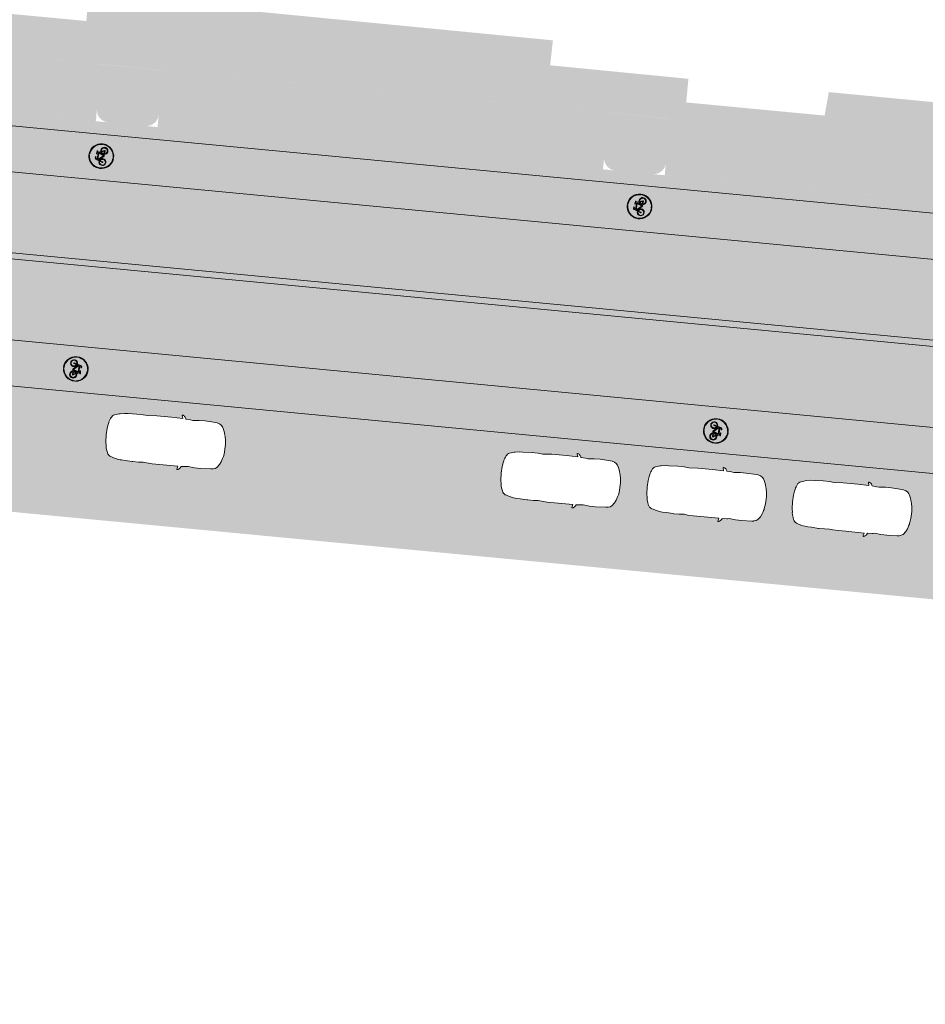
# Model space of a CAD drawing. Header units: metres. Extents: x -862 to 1262, y -354 to 644.
# Tile 33 of 256: x -392 to -356, y 381 to 421. Entities that reach past the tile are written whole.
import ezdxf

# ---------------------------------------------------------------- set-up
doc = ezdxf.new("R2010")
doc.units = ezdxf.units.M
doc.header["$LTSCALE"] = 0.5
doc.set_wipeout_variables(frame=1)
doc.layers.add('BPR_Verkehr_220520', color=7, linetype='Continuous')

# ---------------------------------------------------------------- blocks, each defined once
blk = doc.blocks.new('Fz_bmw_X5_2011_D-2')
at = {"color": 255, "linetype": 'Continuous', "lineweight": 5, "transparency": 33554687}
blk.add_wipeout([(2.186, -3.613), (2.164, -3.575), (2.126, -3.533), (2.095, -3.491), (2.069, -3.468), (2.043, -3.448), (2.016, -3.43), (1.989, -3.415), (1.962, -3.401), (1.934, -3.389), (1.918, -3.384), (1.895, -3.006), (1.888, -2.94), (1.866, -2.814), (1.92, -2.304), (1.925, -1.818), (1.882, -0.981), (1.865, -0.837), (1.859, -0.807), (1.807, -0.646), (1.72, -0.505), (1.466, -0.317), (1.229, -0.212), (1.098, -0.166), (0.947, -0.127), (0.848, -0.092), (0.776, -0.077), (0.588, -0.043), (0.395, -0.019), (0, 0), (-0.198, -0.005), (-0.395, -0.019), (-0.432, -0.023), (-0.587, -0.043), (-0.776, -0.077), (-0.848, -0.092), (-0.947, -0.127), (-1.098, -0.166), (-1.237, -0.213), (-1.466, -0.317), (-1.589, -0.386), (-1.72, -0.505), (-1.807, -0.646), (-1.864, -0.837), (-1.882, -0.981), (-1.925, -1.818), (-1.92, -2.304), (-1.866, -2.814), (-1.894, -3.006), (-1.915, -3.372), (-1.934, -3.389), (-1.989, -3.415), (-2.043, -3.448), (-2.069, -3.468), (-2.095, -3.491), (-2.119, -3.516), (-2.152, -3.561), (-2.175, -3.594), (-2.195, -3.643), (-2.197, -3.687), (-2.194, -3.704), (-2.177, -3.714), (-2.171, -3.713), (-1.927, -3.646), (-1.945, -4.544), (-1.937, -5.733), (-1.886, -6.457), (-1.915, -6.853), (-1.923, -7.351), (-1.884, -8.076), (-1.879, -8.345), (-1.812, -8.71), (-1.793, -8.789), (-1.682, -9.154), (-1.646, -9.225), (-1.585, -9.296), (-1.503, -9.358), (-1.449, -9.39), (-1.34, -9.442), (-1.242, -9.48), (-1.136, -9.514), (-1.021, -9.545), (-0.858, -9.571), (-0.542, -9.627), (0, -9.658), (0.543, -9.627), (0.859, -9.571), (0.871, -9.574), (0.876, -9.574), (0.888, -9.574), (0.894, -9.573), (0.901, -9.572), (1.022, -9.545), (1.05, -9.538), (1.242, -9.48), (1.399, -9.416), (1.503, -9.358), (1.585, -9.296), (1.646, -9.225), (1.666, -9.188), (1.682, -9.154), (1.7, -9.11), (1.738, -8.995), (1.794, -8.789), (1.813, -8.71), (1.864, -8.457), (1.879, -8.345), (1.884, -8.217), (1.894, -7.928), (1.923, -7.351), (1.924, -7.297), (1.915, -6.853), (1.886, -6.457), (1.918, -6.185), (1.938, -5.733), (1.934, -5.134), (1.925, -3.645), (2.171, -3.713), (2.196, -3.697), (2.198, -3.675), (2.197, -3.659)], dxfattribs=at)
at = {"color": 9, "linetype": 'Continuous', "lineweight": 5, "transparency": 33554687, "flags": 128}
blk.add_lwpolyline([(2.186, -3.613), (2.164, -3.575), (2.126, -3.533), (2.095, -3.491), (2.069, -3.468), (2.043, -3.448), (2.016, -3.43), (1.989, -3.415), (1.962, -3.401), (1.934, -3.389), (1.918, -3.384), (1.895, -3.006), (1.888, -2.94), (1.866, -2.814), (1.92, -2.304), (1.925, -1.818), (1.882, -0.981), (1.865, -0.837), (1.859, -0.807), (1.807, -0.646), (1.72, -0.505), (1.466, -0.317), (1.229, -0.212), (1.098, -0.166), (0.947, -0.127), (0.848, -0.092), (0.776, -0.077), (0.588, -0.043), (0.395, -0.019), (0, 0), (-0.198, -0.005), (-0.395, -0.019), (-0.432, -0.023), (-0.587, -0.043), (-0.776, -0.077), (-0.848, -0.092), (-0.947, -0.127), (-1.098, -0.166), (-1.237, -0.213), (-1.466, -0.317), (-1.589, -0.386), (-1.72, -0.505), (-1.807, -0.646), (-1.864, -0.837), (-1.882, -0.981), (-1.925, -1.818), (-1.92, -2.304), (-1.866, -2.814), (-1.894, -3.006), (-1.915, -3.372), (-1.934, -3.389), (-1.989, -3.415), (-2.043, -3.448), (-2.069, -3.468), (-2.095, -3.491), (-2.119, -3.516), (-2.152, -3.561), (-2.175, -3.594), (-2.195, -3.643), (-2.197, -3.687), (-2.194, -3.704), (-2.177, -3.714), (-2.171, -3.713), (-1.927, -3.646), (-1.945, -4.544), (-1.937, -5.733), (-1.886, -6.457), (-1.915, -6.853), (-1.923, -7.351), (-1.884, -8.076), (-1.879, -8.345), (-1.812, -8.71), (-1.793, -8.789), (-1.682, -9.154), (-1.646, -9.225), (-1.585, -9.296), (-1.503, -9.358), (-1.449, -9.39), (-1.34, -9.442), (-1.242, -9.48), (-1.136, -9.514), (-1.021, -9.545), (-0.858, -9.571), (-0.542, -9.627), (0, -9.658), (0.543, -9.627), (0.859, -9.571), (0.871, -9.574), (0.876, -9.574), (0.888, -9.574), (0.894, -9.573), (0.901, -9.572), (1.022, -9.545), (1.05, -9.538), (1.242, -9.48), (1.399, -9.416), (1.503, -9.358), (1.585, -9.296), (1.646, -9.225), (1.666, -9.188), (1.682, -9.154), (1.7, -9.11), (1.738, -8.995), (1.794, -8.789), (1.813, -8.71), (1.864, -8.457), (1.879, -8.345), (1.884, -8.217), (1.894, -7.928), (1.923, -7.351), (1.924, -7.297), (1.915, -6.853), (1.886, -6.457), (1.918, -6.185), (1.938, -5.733), (1.934, -5.134), (1.925, -3.645), (2.171, -3.713), (2.196, -3.697), (2.198, -3.675), (2.197, -3.659)], close=True, dxfattribs=at)
at = {"color": 255, "linetype": 'Continuous', "lineweight": 5, "transparency": 33554687}
blk.add_wipeout([(-0.542, -9.627), (0, -9.658), (0.543, -9.627), (0.859, -9.571), (0.871, -9.574), (0.876, -9.574), (0.888, -9.574), (0.894, -9.573), (0.901, -9.572), (1.022, -9.545), (1.05, -9.538), (1.242, -9.48), (1.399, -9.416), (1.503, -9.358), (1.585, -9.296), (1.646, -9.225), (1.666, -9.188), (1.682, -9.154), (1.7, -9.11), (1.738, -8.995), (1.794, -8.789), (1.813, -8.71), (1.864, -8.457), (1.879, -8.345), (1.884, -8.217), (1.894, -7.928), (1.923, -7.351), (1.924, -7.297), (1.915, -6.853), (1.886, -6.457), (1.918, -6.185), (1.938, -5.733), (1.934, -5.134), (1.925, -3.645), (2.171, -3.713), (2.196, -3.697), (2.198, -3.675), (2.197, -3.659), (2.186, -3.613), (2.164, -3.575), (2.126, -3.533), (2.095, -3.491), (2.069, -3.468), (2.043, -3.448), (2.016, -3.43), (1.989, -3.415), (1.962, -3.401), (1.934, -3.389), (1.918, -3.384), (1.895, -3.006), (1.888, -2.94), (1.866, -2.814), (1.92, -2.304), (1.925, -1.818), (1.882, -0.981), (1.865, -0.837), (1.859, -0.807), (1.807, -0.646), (1.72, -0.505), (1.466, -0.317), (1.229, -0.212), (1.098, -0.166), (0.947, -0.127), (0.848, -0.092), (0.776, -0.077), (0.588, -0.043), (0.395, -0.019), (0, 0), (-0.198, -0.005), (-0.395, -0.019), (-0.432, -0.023), (-0.587, -0.043), (-0.776, -0.077), (-0.848, -0.092), (-0.947, -0.127), (-1.098, -0.166), (-1.237, -0.213), (-1.466, -0.317), (-1.589, -0.386), (-1.72, -0.505), (-1.807, -0.646), (-1.864, -0.837), (-1.882, -0.981), (-1.925, -1.818), (-1.92, -2.304), (-1.866, -2.814), (-1.894, -3.006), (-1.915, -3.372), (-1.934, -3.389), (-1.989, -3.415), (-2.043, -3.448), (-2.069, -3.468), (-2.095, -3.491), (-2.119, -3.516), (-2.152, -3.561), (-2.175, -3.594), (-2.195, -3.643), (-2.197, -3.687), (-2.194, -3.704), (-2.177, -3.714), (-2.171, -3.713), (-1.927, -3.646), (-1.945, -4.544), (-1.937, -5.733), (-1.886, -6.457), (-1.915, -6.853), (-1.923, -7.351), (-1.884, -8.076), (-1.879, -8.345), (-1.812, -8.71), (-1.793, -8.789), (-1.682, -9.154), (-1.646, -9.225), (-1.585, -9.296), (-1.503, -9.358), (-1.449, -9.39), (-1.34, -9.442), (-1.242, -9.48), (-1.136, -9.514), (-1.021, -9.545), (-0.858, -9.571)], dxfattribs=at)
at = {"color": 9, "linetype": 'Continuous', "lineweight": 5, "transparency": 33554687, "flags": 128}
blk.add_lwpolyline([(-0.542, -9.627), (0, -9.658), (0.543, -9.627), (0.859, -9.571), (0.871, -9.574), (0.876, -9.574), (0.888, -9.574), (0.894, -9.573), (0.901, -9.572), (1.022, -9.545), (1.05, -9.538), (1.242, -9.48), (1.399, -9.416), (1.503, -9.358), (1.585, -9.296), (1.646, -9.225), (1.666, -9.188), (1.682, -9.154), (1.7, -9.11), (1.738, -8.995), (1.794, -8.789), (1.813, -8.71), (1.864, -8.457), (1.879, -8.345), (1.884, -8.217), (1.894, -7.928), (1.923, -7.351), (1.924, -7.297), (1.915, -6.853), (1.886, -6.457), (1.918, -6.185), (1.938, -5.733), (1.934, -5.134), (1.925, -3.645), (2.171, -3.713), (2.196, -3.697), (2.198, -3.675), (2.197, -3.659), (2.186, -3.613), (2.164, -3.575), (2.126, -3.533), (2.095, -3.491), (2.069, -3.468), (2.043, -3.448), (2.016, -3.43), (1.989, -3.415), (1.962, -3.401), (1.934, -3.389), (1.918, -3.384), (1.895, -3.006), (1.888, -2.94), (1.866, -2.814), (1.92, -2.304), (1.925, -1.818), (1.882, -0.981), (1.865, -0.837), (1.859, -0.807), (1.807, -0.646), (1.72, -0.505), (1.466, -0.317), (1.229, -0.212), (1.098, -0.166), (0.947, -0.127), (0.848, -0.092), (0.776, -0.077), (0.588, -0.043), (0.395, -0.019), (0, 0), (-0.198, -0.005), (-0.395, -0.019), (-0.432, -0.023), (-0.587, -0.043), (-0.776, -0.077), (-0.848, -0.092), (-0.947, -0.127), (-1.098, -0.166), (-1.237, -0.213), (-1.466, -0.317), (-1.589, -0.386), (-1.72, -0.505), (-1.807, -0.646), (-1.864, -0.837), (-1.882, -0.981), (-1.925, -1.818), (-1.92, -2.304), (-1.866, -2.814), (-1.894, -3.006), (-1.915, -3.372), (-1.934, -3.389), (-1.989, -3.415), (-2.043, -3.448), (-2.069, -3.468), (-2.095, -3.491), (-2.119, -3.516), (-2.152, -3.561), (-2.175, -3.594), (-2.195, -3.643), (-2.197, -3.687), (-2.194, -3.704), (-2.177, -3.714), (-2.171, -3.713), (-1.927, -3.646), (-1.945, -4.544), (-1.937, -5.733), (-1.886, -6.457), (-1.915, -6.853), (-1.923, -7.351), (-1.884, -8.076), (-1.879, -8.345), (-1.812, -8.71), (-1.793, -8.789), (-1.682, -9.154), (-1.646, -9.225), (-1.585, -9.296), (-1.503, -9.358), (-1.449, -9.39), (-1.34, -9.442), (-1.242, -9.48), (-1.136, -9.514), (-1.021, -9.545), (-0.858, -9.571), (-0.542, -9.627)], close=True, dxfattribs=at)
blk = doc.blocks.new('Piktogramm Rad-2')
at = {"color": 255, "linetype": 'Continuous', "lineweight": 9, "transparency": 33554687}
for p, q in [((-0.021, 0.5), (-0.021, 0.475)), ((0.021, 0.5), (0.021, 0.475)), ((-0.474, 0.035), (-0.499, 0.035)), ((-0.244, -0.083), (-0.211, 0.027)), ((-0.183, 0.018), (-0.217, -0.091)), ((-0.161, 0.19), (-0.202, 0.054)), ((-0.175, 0.046), (-0.163, 0.083)), ((-0.163, 0.083), (0.008, -0.106)), ((0.102, 0.116), (-0.153, 0.115)), ((-0.153, 0.115), (0.028, -0.085)), ((-0.145, 0.144), (-0.133, 0.181)), ((0.113, 0.144), (-0.145, 0.144)), ((-0.058, 0.231), (-0.106, 0.231)), ((-0.106, 0.202), (-0.058, 0.202)), ((-0.058, 0.202), (-0.058, 0.231)), ((0.028, -0.085), (0.102, 0.116)), ((0.13, 0.106), (0.058, -0.086)), ((0.063, 0.188), (0.124, 0.173)), ((0.187, 0.202), (0.064, 0.202)), ((0.124, 0.173), (0.113, 0.144)), ((0.16, 0.039), (0.13, 0.106)), ((0.144, 0.145), (0.155, 0.173)), ((0.186, 0.051), (0.144, 0.145)), ((0.155, 0.173), (0.187, 0.173)), ((0.216, -0.086), (0.171, 0.013)), ((0.187, 0.173), (0.187, 0.202)), ((0.198, 0.024), (0.251, -0.095)), ((0.499, 0.035), (0.474, 0.035)), ((-0.475, -0.008), (-0.5, -0.008)), ((0.029, -0.115), (0.09, -0.115)), ((0.058, -0.086), (0.087, -0.086)), ((0.116, -0.086), (0.216, -0.086)), ((0.238, -0.115), (0.119, -0.115)), ((0.5, -0.008), (0.475, -0.008)), ((-0.021, -0.475), (-0.021, -0.5)), ((0.021, -0.475), (0.021, -0.5))]:
    blk.add_line(p, q, dxfattribs=at)
at = {"color": 255, "linetype": 'Continuous', "lineweight": 9, "transparency": 33554687, "flags": 128}
for points in [[(-0.021, 0.5, 0.381791), (-0.499, 0.035)], [(-0.021, 0.475, 0.380102), (-0.474, 0.035)], [(0.499, 0.035, 0.381791), (0.021, 0.5)], [(0.474, 0.035, 0.380102), (0.021, 0.475)], [(-0.202, 0.054, 19.949786), (-0.175, 0.046)], [(-0.211, 0.027, 15.937117), (-0.183, 0.018)], [(-0.106, 0.231, 0.328778), (-0.161, 0.19)], [(-0.106, 0.202, 0.328778), (-0.133, 0.181)], [(0.064, 0.202, 0.888811), (0.063, 0.188)], [(0.16, 0.039, 0.270132), (0.087, -0.086)], [(0.09, -0.115, 2.622797), (0.186, 0.051)], [(0.171, 0.013, 0.263725), (0.116, -0.086)], [(0.119, -0.115, 2.47711), (0.198, 0.024)], [(-0.5, -0.008, 0.397016), (-0.021, -0.5)], [(-0.475, -0.008, 0.396116), (-0.021, -0.475)], [(-0.244, -0.083, 1), (-0.217, -0.091)], [(0.008, -0.106, 0.212418), (0.029, -0.115)], [(0.021, -0.475, 0.396116), (0.475, -0.008)], [(0.021, -0.5, 0.397016), (0.5, -0.008)], [(0.238, -0.115, 0.543375), (0.251, -0.095)]]:
    blk.add_lwpolyline(points, format="xyb", dxfattribs=at)
blk = doc.blocks.new('PIKTO_RD+-2')
at = {"color": 3, "true_color": 0x00ff00, "transparency": 33554687}
blk.add_blockref('Piktogramm Rad-2', (0, 0), dxfattribs=at)

msp = doc.modelspace()

# ---------------------------------------------------------------- hatches: boundary and pattern name
at = {"layer": 'BPR_Verkehr_220520', "linetype": 'Continuous', "lineweight": 0, "true_color": 0xe4e6e5, "transparency": 33554687}
h = msp.add_hatch(color=254, dxfattribs=at)
h.paths.add_polyline_path([(-698.924, 452.621), (-699.733, 450.901), (-683.88, 406.328), (-682.087, 406.971), (-682.201, 407.314), (-682.307, 407.632), (-682.675, 409.044), (-682.896, 410.486), (-682.968, 411.943), (-682.89, 413.4), (-682.662, 414.841), (-682.288, 416.251), (-681.77, 417.615), (-681.116, 418.919), (-680.287, 420.158), (-679.851, 420.724), (-679.313, 421.376), (-678.091, 422.797), (-676.693, 424.337), (-676.311, 424.738), (-675.634, 425.425), (-674.933, 426.088), (-674.208, 426.725), (-673.462, 427.336), (-672.694, 427.92), (-671.905, 428.476), (-671.097, 429.003), (-670.271, 429.501), (-669.647, 429.848), (-669.011, 430.172), (-668.363, 430.473), (-667.705, 430.751), (-667.038, 431.006), (-666.362, 431.236), (-665.679, 431.442), (-664.988, 431.623), (-664.554, 431.724), (-664.117, 431.815), (-663.679, 431.897), (-663.239, 431.968), (-662.797, 432.03), (-662.355, 432.082), (-661.911, 432.124), (-661.466, 432.156), (-661.38, 432.161), (-661.293, 432.165), (-661.207, 432.17), (-661.12, 432.174), (-661.033, 432.177), (-660.947, 432.18), (-660.86, 432.183), (-660.773, 432.186), (-659.304, 432.213), (-657.834, 432.219), (-656.364, 432.204), (-654.894, 432.167), (-653.426, 432.108), (-651.958, 432.027), (-650.491, 431.926), (-649.027, 431.802), (-648.632, 431.765), (-648.238, 431.727), (-647.844, 431.687), (-647.45, 431.645), (-647.056, 431.602), (-646.663, 431.557), (-646.269, 431.511), (-645.876, 431.463), (-608.262, 426.807), (-607.151, 426.671), (-606.04, 426.536), (-604.929, 426.402), (-603.818, 426.27), (-602.706, 426.139), (-601.595, 426.01), (-600.483, 425.883), (-599.371, 425.757), (-598.594, 425.67), (-597.818, 425.584), (-597.041, 425.498), (-596.265, 425.413), (-595.488, 425.329), (-594.711, 425.246), (-593.934, 425.164), (-593.157, 425.082), (-592.851, 425.05), (-592.544, 425.018), (-592.238, 424.986), (-591.931, 424.954), (-591.625, 424.923), (-591.318, 424.891), (-591.011, 424.86), (-590.705, 424.829), (-590.099, 424.767), (-589.494, 424.707), (-588.888, 424.646), (-588.282, 424.586), (-587.676, 424.527), (-587.07, 424.468), (-586.465, 424.409), (-585.859, 424.351), (-585.782, 424.344), (-585.706, 424.336), (-585.63, 424.329), (-585.554, 424.322), (-585.478, 424.315), (-585.401, 424.307), (-585.325, 424.3), (-585.249, 424.293), (-561.438, 422.035), (-560.938, 421.988), (-559.51, 421.853), (-559.249, 421.828), (-558.987, 421.803), (-558.725, 421.779), (-558.463, 421.755), (-558.201, 421.73), (-557.939, 421.707), (-557.676, 421.683), (-557.414, 421.659), (-556.294, 421.487), (-555.204, 421.176), (-554.161, 420.73), (-553.183, 420.156), (-552.285, 419.464), (-551.481, 418.664), (-550.784, 417.77), (-550.205, 416.795), (-550.013, 416.397), (-549.842, 415.99), (-549.69, 415.575), (-549.559, 415.154), (-549.449, 414.726), (-549.36, 414.293), (-549.292, 413.857), (-549.246, 413.417), (-549.243, 413.38), (-549.24, 413.343), (-549.238, 413.306), (-549.235, 413.269), (-549.233, 413.232), (-549.231, 413.195), (-549.229, 413.158), (-549.227, 413.121), (-549.226, 413.1), (-549.225, 413.078), (-549.224, 413.056), (-549.223, 413.035), (-549.222, 413.013), (-549.222, 412.991), (-549.221, 412.97), (-549.22, 412.948), (-549.606, 407.232), (-544.169, 406.821), (-543.933, 409.949), (-543.853, 411), (-543.53, 412.875), (-542.857, 414.656), (-541.859, 416.276), (-540.572, 417.678), (-539.042, 418.811), (-537.326, 419.634), (-535.485, 420.117), (-533.586, 420.242), (-533.361, 420.235), (-533.136, 420.229), (-532.911, 420.222), (-532.685, 420.216), (-532.46, 420.21), (-532.235, 420.204), (-532.01, 420.198), (-531.785, 420.192), (-531.732, 420.191), (-531.679, 420.189), (-531.626, 420.186), (-531.573, 420.183), (-531.52, 420.18), (-531.467, 420.176), (-531.414, 420.172), (-531.361, 420.167), (-471.89, 414.447), (-471.817, 414.434), (-471.746, 414.411), (-471.68, 414.378), (-471.62, 414.335), (-471.566, 414.284), (-471.521, 414.225), (-471.485, 414.161), (-471.458, 414.092), (-470.95, 412.347), (-467.074, 411.974), (-456.585, 410.965), (-455.448, 410.773), (-454.351, 410.418), (-453.316, 409.91), (-452.365, 409.259), (-451.518, 408.477), (-450.791, 407.582), (-450.201, 406.592), (-449.759, 405.527), (-449.747, 405.488), (-449.734, 405.45), (-449.722, 405.412), (-449.71, 405.373), (-449.698, 405.335), (-449.686, 405.296), (-449.675, 405.257), (-449.664, 405.219), (-449.648, 405.165), (-449.634, 405.111), (-449.619, 405.058), (-449.605, 405.004), (-449.591, 404.95), (-449.578, 404.896), (-449.565, 404.842), (-449.552, 404.788), (-448.392, 399.721), (-441.922, 399.5), (-441.911, 399.603), (-441.9, 399.705), (-441.888, 399.807), (-441.874, 399.908), (-441.86, 400.01), (-441.844, 400.112), (-441.828, 400.213), (-441.81, 400.314), (-441.803, 400.351), (-441.797, 400.388), (-441.79, 400.425), (-441.782, 400.462), (-441.775, 400.5), (-441.768, 400.537), (-441.76, 400.574), (-441.752, 400.611), (-441.611, 401.194), (-441.435, 401.768), (-441.225, 402.33), (-440.982, 402.879), (-440.706, 403.412), (-440.399, 403.928), (-440.061, 404.424), (-439.694, 404.899), (-439.67, 404.928), (-439.646, 404.957), (-439.622, 404.986), (-439.598, 405.014), (-439.574, 405.043), (-439.549, 405.071), (-439.525, 405.1), (-439.5, 405.128), (-438.917, 405.741), (-438.285, 406.303), (-437.608, 406.809), (-436.89, 407.256), (-436.137, 407.641), (-435.354, 407.96), (-434.547, 408.213), (-433.721, 408.396), (-433.684, 408.403), (-433.647, 408.409), (-433.61, 408.416), (-433.573, 408.422), (-433.535, 408.428), (-433.498, 408.434), (-433.461, 408.439), (-433.424, 408.445), (-433.214, 408.473), (-433.004, 408.498), (-432.793, 408.517), (-432.582, 408.533), (-432.37, 408.543), (-432.159, 408.55), (-431.947, 408.552), (-431.735, 408.549), (-431.66, 408.547), (-431.584, 408.544), (-431.509, 408.541), (-431.433, 408.537), (-431.358, 408.533), (-431.283, 408.528), (-431.207, 408.523), (-431.132, 408.517), (-431.115, 408.515), (-431.098, 408.514), (-431.082, 408.512), (-431.065, 408.511), (-431.048, 408.509), (-431.032, 408.508), (-431.015, 408.506), (-430.998, 408.505), (-429.811, 408.391), (-429.181, 408.333), (-428.55, 408.276), (-427.92, 408.221), (-427.289, 408.167), (-426.658, 408.114), (-426.028, 408.062), (-425.397, 408.012), (-424.766, 407.963), (-424.167, 407.567), (-422.344, 407.437), (-420.521, 407.318), (-418.697, 407.21), (-416.873, 407.113), (-415.048, 407.027), (-413.222, 406.953), (-411.396, 406.889), (-409.57, 406.836), (-408.759, 406.811), (-407.948, 406.78), (-407.137, 406.742), (-406.326, 406.696), (-405.516, 406.644), (-404.707, 406.584), (-403.898, 406.518), (-403.09, 406.445), (-337.083, 400.178), (-336.698, 400.154), (-336.312, 400.155), (-335.927, 400.18), (-335.545, 400.23), (-335.166, 400.305), (-334.793, 400.404), (-334.428, 400.527), (-334.07, 400.672), (-333.832, 400.773), (-333.589, 400.863), (-333.342, 400.942), (-333.093, 401.011), (-332.84, 401.069), (-332.586, 401.116), (-332.329, 401.152), (-332.072, 401.177), (-331.945, 401.185), (-331.818, 401.19), (-331.691, 401.193), (-331.564, 401.193), (-331.437, 401.191), (-331.311, 401.185), (-331.184, 401.177), (-331.057, 401.167), (-316.615, 399.796), (-316.105, 399.734), (-315.599, 399.646), (-315.098, 399.533), (-314.604, 399.393), (-314.117, 399.229), (-313.64, 399.04), (-313.173, 398.827), (-312.717, 398.589), (-312.444, 398.428), (-312.179, 398.253), (-311.924, 398.064), (-311.679, 397.862), (-311.445, 397.647), (-311.223, 397.42), (-311.014, 397.181), (-310.817, 396.932), (-303.48, 401.885), (-303.693, 402.23), (-303.88, 402.59), (-304.04, 402.963), (-304.172, 403.346), (-304.275, 403.738), (-304.349, 404.136), (-304.394, 404.539), (-304.409, 404.945), (-304.388, 405.425), (-304.325, 405.902), (-304.221, 406.371), (-304.076, 406.829), (-303.892, 407.273), (-303.669, 407.7), (-303.41, 408.105), (-303.117, 408.486), (-308.466, 415.175), (-308.501, 415.143), (-308.535, 415.11), (-308.569, 415.077), (-308.604, 415.045), (-308.638, 415.012), (-308.672, 414.979), (-308.706, 414.946), (-308.74, 414.912), (-309.561, 414.157), (-310.433, 413.46), (-311.352, 412.827), (-312.312, 412.258), (-313.31, 411.758), (-314.34, 411.329), (-315.398, 410.973), (-316.478, 410.691), (-316.516, 410.682), (-316.555, 410.674), (-316.593, 410.666), (-316.632, 410.657), (-316.67, 410.649), (-316.709, 410.641), (-316.747, 410.633), (-316.786, 410.625), (-317.06, 410.572), (-317.335, 410.523), (-317.611, 410.48), (-317.888, 410.441), (-318.165, 410.407), (-318.443, 410.378), (-318.722, 410.353), (-319, 410.334), (-319.041, 410.331), (-319.082, 410.329), (-319.123, 410.326), (-319.163, 410.324), (-319.204, 410.322), (-319.245, 410.319), (-319.286, 410.317), (-319.326, 410.314), (-319.402, 410.31), (-319.478, 410.305), (-319.554, 410.301), (-319.629, 410.296), (-319.705, 410.292), (-319.781, 410.287), (-319.857, 410.283), (-319.932, 410.278), (-320.046, 410.271), (-320.16, 410.265), (-320.273, 410.258), (-320.387, 410.252), (-320.501, 410.245), (-320.614, 410.239), (-320.728, 410.232), (-320.841, 410.226), (-320.887, 410.223), (-320.932, 410.221), (-320.977, 410.218), (-321.022, 410.216), (-321.067, 410.213), (-321.112, 410.211), (-321.157, 410.208), (-321.202, 410.206), (-321.258, 410.203), (-321.314, 410.202), (-321.37, 410.201), (-321.427, 410.202), (-321.483, 410.203), (-321.539, 410.206), (-321.595, 410.21), (-321.651, 410.215), (-331.791, 411.177), (-334.28, 411.413), (-335.672, 411.546), (-341.325, 412.082), (-352.458, 413.139), (-354.947, 413.376), (-366.455, 414.468), (-368.944, 414.705), (-386.903, 416.41), (-389.392, 416.646), (-401.179, 417.765), (-403.668, 418.001), (-419.912, 419.544), (-420.084, 419.56), (-420.255, 419.576), (-420.427, 419.593), (-420.599, 419.61), (-420.771, 419.627), (-420.942, 419.644), (-421.114, 419.661), (-421.286, 419.678), (-421.534, 419.703), (-421.783, 419.728), (-422.032, 419.754), (-422.28, 419.78), (-422.529, 419.806), (-422.778, 419.832), (-423.026, 419.859), (-423.275, 419.886), (-423.275, 419.882), (-423.336, 419.894), (-423.398, 419.906), (-423.459, 419.917), (-423.52, 419.928), (-423.582, 419.94), (-423.643, 419.951), (-423.704, 419.963), (-423.766, 419.974), (-423.772, 419.941), (-425.17, 420.198), (-426.572, 420.435), (-427.977, 420.654), (-429.385, 420.852), (-430.796, 421.031), (-432.209, 421.191), (-433.624, 421.331), (-435.041, 421.451), (-440.168, 421.944), (-441.146, 422.1), (-442.098, 422.375), (-443.009, 422.766), (-443.864, 423.267), (-444.651, 423.87), (-445.357, 424.565), (-445.971, 425.342), (-446.485, 426.189), (-446.672, 426.54), (-446.84, 426.899), (-446.99, 427.265), (-447.123, 427.639), (-447.236, 428.019), (-447.331, 428.404), (-447.406, 428.793), (-447.462, 429.186), (-448.145, 435.012), (-448.391, 436.882), (-453.599, 437.631), (-453.577, 437.552), (-453.555, 437.473), (-453.535, 437.395), (-453.514, 437.316), (-453.495, 437.237), (-453.476, 437.157), (-453.457, 437.078), (-453.44, 436.998), (-453.213, 435.118), (-453.346, 433.228), (-453.832, 431.397), (-454.655, 429.691), (-455.784, 428.171), (-457.18, 426.891), (-458.793, 425.897), (-460.564, 425.225), (-460.988, 425.093), (-461.415, 424.973), (-461.846, 424.865), (-462.279, 424.769), (-462.715, 424.686), (-463.153, 424.615), (-463.593, 424.556), (-464.034, 424.51), (-464.281, 424.484), (-464.527, 424.462), (-464.774, 424.446), (-465.021, 424.436), (-465.269, 424.43), (-465.516, 424.429), (-465.764, 424.434), (-466.011, 424.443), (-466.082, 424.447), (-466.152, 424.451), (-466.223, 424.455), (-466.293, 424.46), (-466.364, 424.465), (-466.434, 424.471), (-466.505, 424.477), (-466.575, 424.484), (-593.85, 436.726), (-594.096, 436.759), (-594.338, 436.813), (-594.574, 436.887), (-594.804, 436.98), (-595.025, 437.092), (-595.236, 437.222), (-595.436, 437.368), (-595.623, 437.531), (-596.088, 438.003), (-596.517, 438.509), (-596.907, 439.045), (-597.257, 439.608), (-597.564, 440.195), (-597.828, 440.803), (-598.046, 441.429), (-598.217, 442.07), (-598.226, 442.108), (-598.234, 442.147), (-598.243, 442.185), (-598.251, 442.224), (-598.259, 442.263), (-598.267, 442.302), (-598.275, 442.34), (-598.282, 442.379), (-598.311, 442.541), (-598.338, 442.703), (-598.361, 442.865), (-598.382, 443.028), (-598.4, 443.191), (-598.414, 443.354), (-598.426, 443.518), (-598.434, 443.681), (-598.447, 444.024), (-598.456, 444.367), (-598.46, 444.709), (-598.459, 445.052), (-598.455, 445.395), (-598.446, 445.738), (-598.432, 446.08), (-598.415, 446.422), (-598.412, 446.46), (-598.41, 446.497), (-598.408, 446.535), (-598.406, 446.572), (-598.403, 446.61), (-598.401, 446.647), (-598.398, 446.685), (-598.396, 446.722), (-598.393, 446.757), (-598.391, 446.792), (-598.388, 446.827), (-598.386, 446.861), (-598.383, 446.896), (-598.38, 446.931), (-598.378, 446.966), (-598.375, 447.001), (-597.98, 451.961), (-603.946, 452.361), (-604.239, 448.981), (-604.374, 447.425), (-604.44, 446.67), (-604.487, 446.225), (-604.55, 445.782), (-604.63, 445.341), (-604.727, 444.904), (-604.839, 444.471), (-604.968, 444.042), (-605.113, 443.619), (-605.273, 443.201), (-605.288, 443.164), (-605.302, 443.128), (-605.317, 443.092), (-605.332, 443.056), (-605.348, 443.02), (-605.363, 442.984), (-605.378, 442.949), (-605.394, 442.913), (-605.446, 442.794), (-605.5, 442.676), (-605.555, 442.559), (-605.611, 442.442), (-605.669, 442.325), (-605.728, 442.21), (-605.788, 442.095), (-605.849, 441.98), (-605.888, 441.909), (-605.927, 441.839), (-605.967, 441.768), (-606.007, 441.698), (-606.048, 441.628), (-606.089, 441.558), (-606.131, 441.489), (-606.173, 441.42), (-606.673, 440.725), (-607.266, 440.107), (-607.941, 439.581), (-608.684, 439.156), (-609.48, 438.841), (-610.313, 438.642), (-611.166, 438.564), (-612.021, 438.608), (-619.751, 439.565), (-620.346, 439.639), (-620.561, 437.902), (-622.549, 438.148), (-623.262, 438.236), (-623.623, 438.284), (-623.983, 438.339), (-624.342, 438.4), (-624.699, 438.468), (-625.056, 438.542), (-625.411, 438.622), (-625.764, 438.709), (-626.116, 438.803), (-626.327, 438.861), (-626.538, 438.92), (-626.749, 438.978), (-626.96, 439.037), (-627.17, 439.097), (-627.381, 439.156), (-627.592, 439.216), (-627.802, 439.276), (-630.49, 440.022), (-633.19, 440.725), (-635.9, 441.386), (-638.62, 442.005), (-641.349, 442.581), (-644.087, 443.115), (-646.834, 443.606), (-649.587, 444.053), (-651.624, 444.366), (-653.662, 444.675), (-655.701, 444.979), (-657.74, 445.28), (-659.78, 445.576), (-661.821, 445.868), (-663.862, 446.155), (-665.904, 446.439), (-668.431, 446.771), (-670.962, 447.071), (-673.497, 447.338), (-676.035, 447.574), (-678.575, 447.776), (-681.118, 447.947), (-683.664, 448.085), (-686.21, 448.19), (-686.674, 448.207), (-686.674, 448.207), (-687.566, 448.253), (-688.456, 448.331), (-689.343, 448.438), (-690.226, 448.577), (-691.103, 448.745), (-691.974, 448.943), (-692.838, 449.172), (-693.693, 449.43), (-694.422, 449.687), (-695.134, 449.988), (-695.828, 450.33), (-696.499, 450.713), (-697.147, 451.135), (-697.769, 451.595), (-698.362, 452.091)])
h.paths.add_polyline_path([(-314.453, 406.888), (-314.246, 406.879), (-314.045, 406.829), (-313.859, 406.738), (-313.695, 406.61), (-313.561, 406.451), (-313.463, 406.268), (-313.405, 406.069), (-313.389, 405.862), (-313.431, 404.332), (-313.458, 404.129), (-313.525, 403.936), (-313.63, 403.761), (-313.768, 403.611), (-313.934, 403.492), (-314.121, 403.409), (-314.321, 403.366), (-314.525, 403.364), (-327.206, 404.568), (-327.343, 404.594), (-327.473, 404.645), (-327.591, 404.719), (-327.694, 404.814), (-327.777, 404.926), (-327.838, 405.052), (-327.874, 405.187), (-327.885, 405.326), (-327.87, 405.465), (-327.83, 405.598), (-327.765, 405.722), (-327.679, 405.832), (-327.573, 405.923), (-327.453, 405.994), (-327.322, 406.041), (-327.184, 406.063)])
h.paths.add_polyline_path([(-435.598, 416.194), (-435.268, 416.189), (-434.939, 416.167), (-433.249, 416.004), (-432.271, 415.905), (-431.295, 415.797), (-430.319, 415.679), (-429.345, 415.551), (-428.372, 415.414), (-427.4, 415.267), (-426.43, 415.111), (-425.461, 414.945), (-425.162, 414.892), (-424.997, 414.862), (-424.832, 414.829), (-424.667, 414.794), (-424.503, 414.757), (-424.339, 414.717), (-424.176, 414.675), (-424.013, 414.631), (-423.851, 414.584), (-423.723, 414.533), (-423.606, 414.46), (-423.505, 414.366), (-423.423, 414.255), (-423.362, 414.131), (-423.325, 413.997), (-423.314, 413.86), (-423.327, 413.722), (-423.366, 413.59), (-423.428, 413.467), (-423.512, 413.357), (-423.615, 413.264), (-423.732, 413.192), (-423.861, 413.143), (-423.997, 413.118), (-424.135, 413.118), (-437.356, 414.39), (-437.48, 414.413), (-437.599, 414.456), (-437.709, 414.519), (-437.807, 414.599), (-437.89, 414.694), (-437.956, 414.802), (-438.002, 414.92), (-438.028, 415.044), (-438.033, 415.17), (-438.017, 415.296), (-437.98, 415.417), (-437.923, 415.529), (-437.848, 415.631), (-437.757, 415.719), (-437.652, 415.79), (-437.537, 415.843), (-437.224, 415.945), (-436.905, 416.031), (-436.582, 416.098), (-436.256, 416.148), (-435.927, 416.18)])
h.paths.add_polyline_path([(-556.929, 427.9), (-459.877, 418.565), (-459.746, 418.541), (-459.622, 418.494), (-459.508, 418.425), (-459.407, 418.338), (-459.324, 418.234), (-459.261, 418.117), (-459.219, 417.991), (-459.2, 417.859), (-459.204, 417.726), (-459.233, 417.596), (-459.283, 417.473), (-459.355, 417.361), (-459.445, 417.263), (-459.551, 417.183), (-459.67, 417.123), (-459.797, 417.084), (-460.238, 417.002), (-460.682, 416.936), (-461.129, 416.887), (-461.576, 416.854), (-462.025, 416.839), (-462.474, 416.84), (-462.922, 416.858), (-463.37, 416.892), (-557.117, 425.909), (-557.31, 425.947), (-557.491, 426.021), (-557.655, 426.129), (-557.794, 426.267), (-557.903, 426.43), (-557.979, 426.611), (-558.018, 426.803), (-558.019, 426.999), (-557.981, 427.191), (-557.907, 427.373), (-557.798, 427.536), (-557.66, 427.675), (-557.498, 427.785), (-557.317, 427.86), (-557.125, 427.899)])
h.paths.add_polyline_path([(-690.831, 434.818), (-689.218, 434.782), (-687.605, 434.736), (-685.992, 434.681), (-684.38, 434.616), (-682.768, 434.541), (-681.156, 434.456), (-679.545, 434.362), (-677.935, 434.258), (-677.53, 434.173), (-677.163, 433.981), (-676.863, 433.695), (-676.652, 433.339), (-676.547, 432.939), (-676.555, 432.525), (-676.676, 432.129), (-676.901, 431.781), (-686.606, 420.539), (-686.751, 420.409), (-686.924, 420.321), (-687.115, 420.281), (-687.309, 420.291), (-687.494, 420.351), (-687.657, 420.456), (-687.789, 420.599), (-687.878, 420.772), (-692.269, 432.805), (-692.351, 433.158), (-692.346, 433.521), (-692.254, 433.872), (-692.081, 434.19), (-691.836, 434.458), (-691.533, 434.659), (-691.192, 434.782)])
at = {"layer": 'BPR_Verkehr_220520', "linetype": 'Continuous', "lineweight": 0, "true_color": 0xece5cf, "transparency": 33554687}
h = msp.add_hatch(color=254, dxfattribs=at)
edge = h.paths.add_edge_path()
edge.add_line((-441.878, 424.646), (-443.251, 436.143))
edge.add_line((-443.251, 436.143), (-448.391, 436.882))
edge.add_line((-448.391, 436.882), (-447.333, 428.861))
edge.add_arc((-439.402, 429.907), 8, 187.5147, 264.5061)
edge.add_line((-440.168, 421.944), (-432.746, 421.23))
edge.add_arc((-442.823, 316.464), 105.25, 79.31602, 84.50606, ccw=False)
edge.add_line((-423.311, 419.889), (-423.31, 419.89))
edge.add_line((-423.31, 419.89), (-423.31, 419.89))
edge.add_arc((-423.217, 420.387), 0.505, 174.2095, 259.316, ccw=False)
edge.add_line((-423.719, 420.438), (-423.719, 420.438))
edge.add_line((-423.719, 420.438), (-423.562, 422.204))
edge.add_line((-423.562, 422.204), (-421.075, 421.967))
edge.add_line((-421.075, 421.967), (-403.074, 420.257))
edge.add_line((-403.074, 420.257), (-403.074, 420.259))
edge.add_line((-403.074, 420.259), (-400.585, 420.023))
edge.add_line((-400.585, 420.023), (-400.585, 420.021))
edge.add_line((-400.585, 420.021), (-389.177, 418.937))
edge.add_line((-389.177, 418.937), (-389.177, 418.94))
edge.add_line((-389.177, 418.94), (-386.688, 418.703))
edge.add_line((-386.688, 418.703), (-386.688, 418.701))
edge.add_line((-386.688, 418.701), (-368.727, 416.995))
edge.add_line((-368.727, 416.995), (-368.726, 416.997))
edge.add_line((-368.726, 416.997), (-366.238, 416.761))
edge.add_line((-366.238, 416.761), (-366.238, 416.759))
edge.add_line((-366.238, 416.759), (-354.73, 415.666))
edge.add_line((-354.73, 415.666), (-354.729, 415.669))
edge.add_line((-354.729, 415.669), (-353.866, 415.584))
edge.add_line((-353.866, 415.584), (-334.051, 413.702))
edge.add_line((-334.051, 413.702), (-331.562, 413.466))
edge.add_line((-331.562, 413.466), (-331.742, 411.667))
edge.add_arc((-332.231, 411.713), 0.491, 265.5759, 354.7048, ccw=False)
edge.add_line((-332.269, 411.223), (-321.651, 410.215))
edge.add_line((-321.651, 410.215), (-321.651, 410.215))
edge.add_arc((-321.368, 413.201), 3, 264.5765, 266.0892)
edge.add_line((-321.572, 410.208), (-321.572, 410.208))
edge.add_line((-321.572, 410.208), (-321.572, 410.212))
edge.add_line((-321.572, 410.212), (-321.221, 413.191))
edge.add_line((-321.221, 413.191), (-321.113, 414.103))
edge.add_line((-321.113, 414.103), (-326.684, 414.631))
edge.add_line((-326.684, 414.631), (-326.833, 413.724))
edge.add_line((-326.833, 413.724), (-338.015, 414.785))
edge.add_line((-338.015, 414.785), (-337.846, 415.708))
edge.add_line((-337.846, 415.708), (-359.837, 417.82))
edge.add_line((-359.837, 417.82), (-360.008, 416.873))
edge.add_line((-360.008, 416.873), (-365.586, 417.403))
edge.add_line((-365.586, 417.403), (-365.501, 418.355))
edge.add_line((-365.501, 418.355), (-371.076, 418.9))
edge.add_line((-371.076, 418.9), (-370.963, 419.906))
edge.add_line((-370.963, 419.906), (-389.693, 421.723))
edge.add_line((-389.693, 421.723), (-389.776, 420.685))
edge.add_line((-389.776, 420.685), (-395.417, 421.216))
edge.add_line((-395.417, 421.216), (-395.231, 423.23))
edge.add_line((-395.231, 423.23), (-400.859, 423.77))
edge.add_line((-400.859, 423.77), (-406.438, 424.298))
edge.add_line((-406.438, 424.298), (-406.615, 422.305))
edge.add_line((-406.615, 422.305), (-417.499, 423.35))
edge.add_line((-417.499, 423.35), (-417.591, 422.34))
edge.add_line((-417.591, 422.34), (-441.878, 424.646))
at = {"layer": 'BPR_Verkehr_220520', "linetype": 'Continuous', "lineweight": 0, "true_color": 0xd0ced1, "transparency": 33554687}
for points in [[(-389.347, 417.144), (-389.177, 418.94), (-389.177, 418.936), (-400.586, 420.019), (-400.585, 420.023), (-400.756, 418.227), (-400.803, 417.73), (-389.394, 416.647)], [(-368.897, 415.202), (-368.727, 416.994), (-386.688, 418.7), (-386.858, 416.908), (-386.905, 416.411), (-368.944, 414.705)], [(-354.9, 413.873), (-354.729, 415.666), (-366.238, 416.759), (-366.408, 414.966), (-366.455, 414.469), (-354.947, 413.377)]]:
    msp.add_hatch(color=254, dxfattribs=at).paths.add_polyline_path(points)
at = {"layer": 'BPR_Verkehr_220520', "linetype": 'Continuous', "lineweight": 0, "true_color": 0xb8d2a6, "transparency": 33554687}
h = msp.add_hatch(color=9, dxfattribs=at)
edge = h.paths.add_edge_path()
edge.add_line((-388.896, 416.6), (-387.373, 416.455))
edge.add_arc((-387.356, 416.955), 0.5, 268.0267, 354.5765)
edge.add_line((-386.858, 416.908), (-386.688, 418.703))
edge.add_line((-386.688, 418.703), (-386.688, 418.7))
edge.add_line((-386.688, 418.7), (-389.177, 418.936))
edge.add_line((-389.177, 418.936), (-389.177, 418.94))
edge.add_line((-389.177, 418.94), (-389.347, 417.144))
edge.add_line((-389.347, 417.144), (-389.347, 417.144))
edge.add_arc((-388.849, 417.097), 0.5, 174.5765, 261.1262)
edge.add_line((-388.926, 416.603), (-388.926, 416.603))
edge.add_line((-388.926, 416.603), (-388.896, 416.6))
h = msp.add_hatch(color=9, dxfattribs=at)
edge = h.paths.add_edge_path()
edge.add_line((-368.446, 414.658), (-366.948, 414.516))
edge.add_arc((-366.903, 415.012), 0.498, 264.8529, 354.6909)
edge.add_line((-366.408, 414.966), (-366.238, 416.761))
edge.add_line((-366.238, 416.761), (-366.238, 416.758))
edge.add_line((-366.238, 416.758), (-368.727, 416.995))
edge.add_line((-368.727, 416.995), (-368.727, 416.994))
edge.add_line((-368.727, 416.994), (-368.897, 415.202))
edge.add_arc((-368.402, 415.154), 0.498, 174.462, 264.3001)
edge.add_line((-368.451, 414.659), (-368.446, 414.658))
at = {"layer": 'BPR_Verkehr_220520', "linetype": 'Continuous', "lineweight": 0, "true_color": 0xf7dcdc, "transparency": 33554687}
h = msp.add_hatch(color=254, dxfattribs=at)
edge = h.paths.add_edge_path()
edge.add_line((-336.361, 402.772), (-388.99, 407.768))
edge.add_arc((-412.78, 157.195), 251.7, 84.57646, 88.85496)
edge.add_line((-407.75, 408.845), (-407.75, 408.845))
edge.add_arc((-401.749, 709.085), 300.3, 264.59504, 268.85496, ccw=False)
edge.add_line((-430.036, 410.12), (-430.036, 410.12))
edge.add_line((-430.036, 410.12), (-430.255, 413.413))
edge.add_line((-430.255, 413.413), (-430.036, 410.12))
edge.add_line((-430.036, 410.12), (-429.942, 408.705))
edge.add_arc((-401.749, 709.085), 301.7, 264.63813, 268.85496)
edge.add_line((-407.778, 407.445), (-336.33, 404.502))
edge.add_line((-336.33, 404.502), (-336.466, 402.781))
edge.add_line((-336.466, 402.781), (-388.99, 407.768))
edge.add_line((-388.99, 407.768), (-430.036, 410.12))
edge.add_line((-430.036, 410.12), (-429.942, 408.705))
edge.add_line((-429.942, 408.705), (-429.925, 408.451))
edge.add_line((-429.925, 408.451), (-336.466, 402.781))
edge.add_line((-336.466, 402.781), (-336.672, 400.175))
edge.add_line((-336.672, 400.175), (-336.361, 402.772))
at = {"layer": 'BPR_Verkehr_220520', "linetype": 'Continuous', "lineweight": 0, "true_color": 0xece5cf, "transparency": 33554687}
h = msp.add_hatch(color=254, dxfattribs=at)
edge = h.paths.add_edge_path()
edge.add_line((-436.572, 399.318), (-437.414, 402.995))
edge.add_line((-437.414, 402.995), (-435.667, 404.971))
edge.add_line((-435.667, 404.971), (-331.634, 395.094))
edge.add_line((-331.634, 395.094), (-331.256, 399.076))
edge.add_line((-331.256, 399.076), (-315.936, 397.622))
edge.add_line((-315.936, 397.622), (-316.585, 381.392))
edge.add_line((-316.585, 381.392), (-312.073, 381.061))
edge.add_line((-312.073, 381.061), (-312.073, 381.061))
edge.add_arc((-263.015, 371.406), 50, 160.561, 168.8657, ccw=False)
edge.add_line((-310.164, 388.046), (-310.164, 388.046))
edge.add_arc((-321.48, 392.04), 12, 340.561, 372.5155)
edge.add_line((-309.766, 394.64), (-309.766, 394.64))
edge.add_arc((-315.623, 393.34), 6, 12.5155, 61.0341)
edge.add_line((-312.717, 398.589), (-312.717, 398.589))
edge.add_arc((-317.56, 389.84), 10, 61.0341, 84.5766)
edge.add_line((-316.615, 399.796), (-331.057, 401.167))
edge.add_arc((-331.625, 395.194), 6, 84.5766, 114.0567)
edge.add_line((-334.07, 400.672), (-334.07, 400.672))
edge.add_arc((-336.516, 406.151), 6, 292.7233, 294.0567, ccw=False)
edge.add_line((-334.199, 400.617), (-334.199, 400.617))
edge.add_line((-334.199, 400.617), (-334.549, 396.924))
edge.add_line((-334.549, 396.924), (-337.034, 397.16))
edge.add_line((-337.034, 397.16), (-336.97, 397.864))
edge.add_arc((-336.516, 406.151), 8.3, 264.5765, 266.8649, ccw=False)
edge.add_line((-337.301, 397.888), (-344.484, 398.57))
edge.add_line((-344.484, 398.57), (-344.55, 397.874))
edge.add_line((-344.55, 397.874), (-347.039, 398.11))
edge.add_line((-347.039, 398.11), (-346.973, 398.807))
edge.add_line((-346.973, 398.807), (-352.946, 399.374))
edge.add_line((-352.946, 399.374), (-353.012, 398.677))
edge.add_line((-353.012, 398.677), (-355.501, 398.913))
edge.add_line((-355.501, 398.913), (-355.435, 399.61))
edge.add_line((-355.435, 399.61), (-374.151, 401.387))
edge.add_line((-374.151, 401.387), (-374.217, 400.69))
edge.add_line((-374.217, 400.69), (-383.475, 401.569))
edge.add_line((-383.475, 401.569), (-383.409, 402.266))
edge.add_line((-383.409, 402.266), (-389.88, 402.88))
edge.add_line((-389.88, 402.88), (-389.946, 402.184))
edge.add_line((-389.946, 402.184), (-392.435, 402.42))
edge.add_line((-392.435, 402.42), (-392.369, 403.117))
edge.add_line((-392.369, 403.117), (-397.844, 403.637))
edge.add_line((-397.844, 403.637), (-397.91, 402.94))
edge.add_line((-397.91, 402.94), (-400.399, 403.176))
edge.add_line((-400.399, 403.176), (-400.333, 403.873))
edge.add_line((-400.333, 403.873), (-403.307, 404.155))
edge.add_line((-403.307, 404.155), (-403.307, 404.155))
edge.add_arc((-412.012, 312.468), 92.1, 84.57646, 86.75521)
edge.add_line((-406.799, 404.42), (-406.799, 404.42))
edge.add_line((-406.799, 404.42), (-406.835, 403.787))
edge.add_line((-406.835, 403.787), (-409.308, 404.022))
edge.add_line((-409.308, 404.022), (-409.293, 404.527))
edge.add_line((-409.293, 404.527), (-409.293, 404.527))
edge.add_arc((-412.012, 312.468), 92.1, 88.3081, 88.51775)
edge.add_line((-409.63, 404.537), (-409.63, 404.537))
edge.add_line((-409.63, 404.537), (-409.63, 404.537))
edge.add_arc((-401.749, 709.085), 304.65, 266.51206, 268.51775, ccw=False)
edge.add_line((-420.284, 404.999), (-420.284, 404.999))
edge.add_line((-420.284, 404.999), (-424.766, 407.963))
edge.add_arc((-401.749, 709.085), 302, 265.21025, 265.62904, ccw=False)
edge.add_arc((-401.749, 709.085), 302, 264.66841, 265.21025, ccw=False)
edge.add_line((-429.811, 408.391), (-430.998, 408.505))
edge.add_arc((-431.967, 398.552), 10, 84.4421, 174.5556)
edge.add_line((-441.922, 399.5), (-436.572, 399.318))
at = {"layer": 'BPR_Verkehr_220520', "linetype": 'Continuous', "lineweight": 0, "true_color": 0xd0ced1, "transparency": 33554687}
h = msp.add_hatch(color=254, dxfattribs=at)
edge = h.paths.add_edge_path()
edge.add_line((-337.083, 400.178), (-403.09, 406.445))
edge.add_line((-403.09, 406.445), (-403.09, 406.445))
edge.add_arc((-412.012, 312.468), 94.4, 84.57646, 88.51775)
edge.add_line((-409.57, 406.836), (-409.57, 406.836))
edge.add_line((-409.57, 406.836), (-409.57, 406.836))
edge.add_arc((-401.749, 709.085), 302.35, 265.74795, 268.51775, ccw=False)
edge.add_line((-424.167, 407.567), (-424.167, 407.567))
edge.add_line((-424.167, 407.567), (-420.284, 404.999))
edge.add_arc((-401.749, 709.085), 304.65, 266.51206, 268.51775)
edge.add_line((-409.63, 404.537), (-409.63, 404.537))
edge.add_arc((-412.012, 312.468), 92.1, 88.3081, 88.51775, ccw=False)
edge.add_line((-409.293, 404.527), (-409.293, 404.527))
edge.add_line((-409.293, 404.527), (-409.254, 405.826))
edge.add_line((-409.254, 405.826), (-409.254, 405.826))
edge.add_arc((-408.755, 405.811), 0.5, 88.0014, 178.3081, ccw=False)
edge.add_line((-408.737, 406.31), (-408.737, 406.31))
edge.add_line((-408.737, 406.31), (-408.737, 406.31))
edge.add_arc((-412.012, 312.468), 93.9, 87.06193, 88.00138, ccw=False)
edge.add_line((-407.199, 406.244), (-407.199, 406.244))
edge.add_arc((-407.225, 405.745), 0.5, -3.2448, 87.0619, ccw=False)
edge.add_line((-406.725, 405.716), (-406.799, 404.42))
edge.add_line((-406.799, 404.42), (-406.799, 404.42))
edge.add_arc((-412.012, 312.468), 92.1, 84.57646, 86.75521, ccw=False)
edge.add_line((-403.307, 404.155), (-403.307, 404.155))
edge.add_line((-403.307, 404.155), (-400.333, 403.873))
edge.add_line((-400.333, 403.873), (-400.21, 405.167))
edge.add_arc((-399.712, 405.12), 0.5, 84.5765, 174.5765, ccw=False)
edge.add_line((-399.665, 405.618), (-398.172, 405.476))
edge.add_arc((-398.219, 404.978), 0.5, -5.4235, 84.5765, ccw=False)
edge.add_line((-397.721, 404.931), (-397.844, 403.637))
edge.add_line((-397.844, 403.637), (-392.369, 403.117))
edge.add_line((-392.369, 403.117), (-392.246, 404.411))
edge.add_arc((-391.748, 404.364), 0.5, 84.5765, 174.5765, ccw=False)
edge.add_line((-391.701, 404.861), (-390.208, 404.72))
edge.add_arc((-390.255, 404.222), 0.5, -5.4235, 84.5765, ccw=False)
edge.add_line((-389.757, 404.175), (-389.88, 402.88))
edge.add_line((-389.88, 402.88), (-383.409, 402.266))
edge.add_line((-383.409, 402.266), (-383.286, 403.56))
edge.add_arc((-382.789, 403.513), 0.5, 84.5765, 174.5765, ccw=False)
edge.add_line((-382.741, 404.011), (-374.478, 403.226))
edge.add_arc((-374.526, 402.729), 0.5, -5.4235, 84.5765, ccw=False)
edge.add_line((-374.028, 402.681), (-374.151, 401.387))
edge.add_line((-374.151, 401.387), (-355.435, 399.61))
edge.add_line((-355.435, 399.61), (-355.312, 400.904))
edge.add_arc((-354.814, 400.857), 0.5, 84.5765, 174.5765, ccw=False)
edge.add_line((-354.767, 401.355), (-353.274, 401.213))
edge.add_arc((-353.321, 400.715), 0.5, -5.4235, 84.5765, ccw=False)
edge.add_line((-352.823, 400.668), (-352.946, 399.374))
edge.add_line((-352.946, 399.374), (-346.973, 398.807))
edge.add_line((-346.973, 398.807), (-346.85, 400.101))
edge.add_arc((-346.353, 400.054), 0.5, 84.5765, 174.5817, ccw=False)
edge.add_line((-346.305, 400.551), (-344.812, 400.41))
edge.add_arc((-344.859, 399.912), 0.5, -5.4183, 84.5765, ccw=False)
edge.add_line((-344.362, 399.865), (-344.484, 398.57))
edge.add_line((-344.484, 398.57), (-337.301, 397.888))
edge.add_arc((-336.516, 406.151), 8.3, 264.5765, 266.8649)
edge.add_line((-336.97, 397.864), (-336.943, 398.156))
edge.add_line((-336.943, 398.156), (-336.797, 399.702))
edge.add_arc((-336.299, 399.655), 0.5, 91.9162, 174.5765, ccw=False)
edge.add_line((-336.316, 400.155), (-336.316, 400.155))
edge.add_arc((-336.516, 406.151), 6, 264.5765, 271.9162, ccw=False)
edge.add_line((-337.083, 400.178), (-337.083, 400.178))
at = {"layer": 'BPR_Verkehr_220520', "linetype": 'Continuous', "lineweight": 0, "true_color": 0xb8d2a6, "transparency": 33554687}
h = msp.add_hatch(color=9, dxfattribs=at)
edge = h.paths.add_edge_path()
edge.add_line((-389.946, 402.184), (-389.757, 404.175))
edge.add_arc((-390.255, 404.222), 0.5, 354.5765, 444.5765)
edge.add_line((-390.208, 404.72), (-391.701, 404.861))
edge.add_arc((-391.748, 404.364), 0.5, 84.5765, 174.5765)
edge.add_line((-392.246, 404.411), (-392.435, 402.42))
edge.add_line((-392.435, 402.42), (-389.946, 402.184))
h = msp.add_hatch(color=9, dxfattribs=at)
edge = h.paths.add_edge_path()
edge.add_line((-374.217, 400.69), (-374.028, 402.681))
edge.add_arc((-374.526, 402.729), 0.5, 354.5765, 444.5765)
edge.add_line((-374.478, 403.226), (-382.741, 404.011))
edge.add_arc((-382.789, 403.513), 0.5, 84.5765, 174.5765)
edge.add_line((-383.286, 403.56), (-383.475, 401.569))
edge.add_line((-383.475, 401.569), (-374.217, 400.69))

# ---------------------------------------------------------------- linework, layer by layer
at = {"layer": 'BPR_Verkehr_220520', "color": 255, "linetype": 'Continuous', "lineweight": 9, "transparency": 33554687}
for p, q in [((-335.719, 411.048, 60), (-419.959, 419.046, 60)), ((-337.355, 406.08, 60), (-422.919, 414.204, 60))]:
    msp.add_line(p, q, dxfattribs=at)
at = {"layer": 'BPR_Verkehr_220520', "color": 255, "linetype": 'Continuous', "lineweight": 9, "transparency": 33554687, "elevation": 60, "flags": 128}
msp.add_lwpolyline([(-334.535, 409.141, -0.012594), (-337.047, 409.316), (-417.418, 416.946), (-417.418, 416.946, -0.025817), (-422.523, 417.698), (-422.523, 417.698, 0.018658), (-430.127, 418.93)], format="xyb", dxfattribs=at)

# ---------------------------------------------------------------- block references
at = {"layer": 'BPR_Verkehr_220520', "color": 255, "transparency": 33554687}
for p, rotation in [((-389.173, 415.236, 60), 80.4227520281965), ((-367.468, 413.211, 60), 80.4227520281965), ((-390.203, 406.658, 60), 265.4649182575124), ((-364.393, 404.159, 60), 265.4649182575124)]:
    msp.add_blockref('PIKTO_RD+-2', p, dxfattribs=dict(at, rotation=rotation))

# ---------------------------------------------------------------- next in the draw order: block references
at = {"layer": 'BPR_Verkehr_220520', "color": 28, "true_color": 0x370b0b, "transparency": 33554687, "xscale": 0.4999999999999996, "yscale": 0.4999999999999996, "zscale": 0.4999999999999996, "rotation": 264.2553280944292}
for p in [(-384.173, 403.516, 60), (-368.246, 401.969, 60), (-362.362, 401.415, 60), (-356.503, 400.82, 60)]:
    msp.add_blockref('Fz_bmw_X5_2011_D-2', p, dxfattribs=at)

# ---------------------------------------------------------------- next in the draw order: linework, layer by layer
at = {"layer": 'BPR_Verkehr_220520', "color": 255, "linetype": 'Continuous', "lineweight": 9, "transparency": 33554687, "elevation": 60, "flags": 128}
for points in [[(-327.784, 404.665), (-328.218, 404.702), (-328.218, 404.702, -0.024732), (-329.994, 404.993), (-329.994, 404.993), (-329.994, 404.993, 0.029287), (-332.307, 405.35), (-332.307, 405.35), (-402.56, 412.02), (-402.56, 412.02, 0.017199), (-409.425, 412.434), (-409.425, 412.434), (-409.425, 412.434, -0.011317), (-422.841, 413.085), (-422.841, 413.085)], [(-336.546, 402.488), (-402.867, 408.784), (-402.867, 408.784, 0.017199), (-409.509, 409.185), (-409.509, 409.185), (-409.509, 409.185, -0.014433), (-426.799, 410.132), (-426.799, 410.132)], [(-336.707, 400.645), (-403.042, 406.943, 0.017199), (-409.557, 407.336, -0.011983), (-424.006, 408.056)]]:
    msp.add_lwpolyline(points, format="xyb", dxfattribs=at)

doc.saveas('drawing.dxf')
